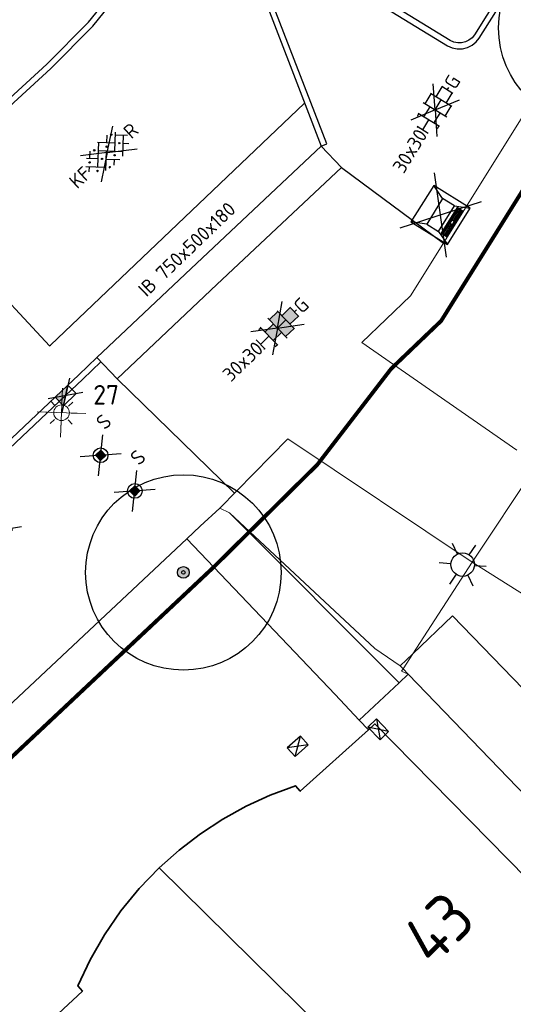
# Model space of a CAD drawing. Header units: metres. Extents: x 92877 to 94117, y 464509 to 465451.
# Tile 36 of 102: x 93138 to 93150, y 465076 to 465101. Entities that reach past the tile are written whole.
import ezdxf
from ezdxf.enums import TextEntityAlignment as Align

# ---------------------------------------------------------------- set-up
doc = ezdxf.new("R2010")
doc.units = ezdxf.units.M
doc.linetypes.add('IE-TERREINAFSCHEIDING', pattern=[10, 8, -2])
doc.linetypes.add('XX-PROJECTGRENS', pattern=[18, 12, -3, 0, -3])
doc.layers.get('0').update_dxf_attribs({"linetype": 'CONTINUOUS'})
for name, color, linetype, lineweight in [('B-WE-GR-BEPLANTING_CULTUUR-G', 252, 'CONTINUOUS', 18), ('B-WE-GR-BOOM-S', 90, 'CONTINUOUS', 25), ('B-WE-IE-MEUBILAIR_WEGMEUBILAIR_LICHTMAST-T25', 7, 'CONTINUOUS', 25), ('B-WE-IE-TERREINAFSCHEIDING-G', 252, 'IE-TERREINAFSCHEIDING', 18), ('B-WE-IE-TERREINAFSCHEIDING_KUNSTMATIG_HEKWERK-G', 252, 'IE-TERREINAFSCHEIDING-KUNSTMATIG', 18), ('B-WE-IE-TERREINAFSCHEIDING_KUNSTMATIG_MUUR-G', 252, 'IE-TERREINAFSCHEIDING-KUNSTMATIG-DICHT', 18), ('B-WE-KL-ET_LS_OV_LICHTMAST-S', 252, 'CONTINUOUS', 25), ('B-WE-OG-TOPOGRAFIE_BEBOUWING-GV', 252, 'CONTINUOUS', 35), ('B-WE-OG-TOPOGRAFIE_HUISNUMMER-T25', 7, 'CONTINUOUS', 20), ('B-WE-RI-HWA_KOLK-S', 252, 'CONTINUOUS', 25), ('B-WE-VH-VERHARDING-GV', 252, 'CONTINUOUS', 18), ('N-WE-IE-MEUBILAIR_WEGMEUBILAIR_LICHTMAST-T25', 7, 'CONTINUOUS', 25), ('N-WE-KG-GRENS_PROJECT-G', 1, 'XX-PROJECTGRENS', 35), ('V-WE-IE-MEUBILAIR_WEGMEUBILAIR_AFVALBAK-S', 7, 'CONTINUOUS', 25), ('V-WE-IE-MEUBILAIR_WEGMEUBILAIR_PAAL-S', 7, 'CONTINUOUS', 25), ('V-WE-KL-ET_LS_OV_LICHTMAST-S', 190, 'CONTINUOUS', 25), ('V-WE-RI-HWA_KOLK-S', 150, 'CONTINUOUS', 25), ('V-WE-VH-KANTOPSLUITING-T18', 10, 'CONTINUOUS', 18), ('V-WE-VH-KANTOPSLUITING_INRITBAND-G', 210, 'CONTINUOUS-V', 25), ('V-WE-VH-KANTOPSLUITING_TROTTOIRBAND_130 150-G', 210, 'VH-TROTTOIRBAND_130-150-V', 25), ('V-WE-VH-KANTOPSLUITING_VOORKANTBAND-G', 50, 'CONTINUOUS', 25), ('V-WE-VH-MATERIAALGRENS-G', 7, 'CONTINUOUS-V', 25), ('V-WE-VH-VERHARDING_STRAATBAKSTEEN-S', 252, 'CONTINUOUS', 25), ('V-WE-VH-VERHARDING_TEGEL-S', 252, 'CONTINUOUS', 25)]:
    doc.layers.add(name, color=color, linetype=linetype, lineweight=lineweight)
doc.styles.add('NLCS-ISO', font='NLCS-ISO.ttf')
doc.styles.add('NLCS-ISO-M100-T25', font='NLCS-ISO.ttf', dxfattribs={"height": 0.25})
doc.styles.add('NLCS-ISO-M200-T18', font='NLCS-ISO.ttf', dxfattribs={"height": 0.36})
doc.styles.add('NLCS-ISO-M200-T25', font='NLCS-ISO.ttf', dxfattribs={"height": 0.5})
doc.styles.get("Standard").update_dxf_attribs({"font": 'isocp.shx'})
doc.linetypes.add('CONTINUOUS-V', pattern='A,3.5,[24,NLCS.SHX,S=0.5,R=0,X=0,Y=0],3.5', length=7)
doc.linetypes.add('IE-TERREINAFSCHEIDING-KUNSTMATIG', pattern='A,4,[82,NLCS.SHX,S=0.75,R=90,X=0,Y=0],4,-2', length=10)
doc.linetypes.add('IE-TERREINAFSCHEIDING-KUNSTMATIG-DICHT', pattern='A,8,-1,[82,NLCS.SHX,S=0.75,R=90,X=0,Y=0],-1', length=10)
doc.linetypes.add('VH-TROTTOIRBAND_130-150-V', pattern='A,2.5,[24,NLCS.SHX,S=1,R=0,X=0,Y=0],2.5,-2,2,-2,2,-2', length=15)

# ---------------------------------------------------------------- blocks, each defined once
blk = doc.blocks.new('Q_LICHTMAST')
for points in [[(0, 0.3), (0, 0.6)], [(-0.26, 0.15), (-0.52, 0.3)], [(0.26, 0.15), (0.52, 0.3)], [(-0.26, -0.15), (-0.52, -0.3)], [(0.26, -0.15), (0.52, -0.3)], [(0, -0.3), (0, -0.6)]]:
    blk.add_lwpolyline(points)
blk.add_circle((0, 0), 0.3)
blk = doc.blocks.new('V-SRI-KOLK_TROTTOIR-SO')
blk.add_hatch(color=256).paths.add_polyline_path([(1.125, 0.75), (-1.125, 0.75), (-1.125, -0.75)])
at = {"ltscale": 0.1}
for p, q in [((-1.875, 1.25), (1.875, -1.25)), ((1.875, 1.25), (-1.875, -1.25))]:
    blk.add_line(p, q, dxfattribs=at)
blk.add_line((-1.125, -0.75), (1.125, 0.75))
at = {"flags": 128}
blk.add_lwpolyline([(-1.125, -0.75), (1.125, -0.75), (1.125, 0.75), (-1.125, 0.75)], close=True, dxfattribs=at)
blk = doc.blocks.new('V-SRI-KOLK_STRAAT_300X300-SO')
at = {"ltscale": 0.1}
for p, q in [((-1.875, 2), (1.875, -0.5)), ((1.875, 2), (-1.875, -0.5))]:
    blk.add_line(p, q, dxfattribs=at)
for p, q in [((-0.75, 0), (0.75, 1.5)), ((0.75, 0), (-0.75, 1.5))]:
    blk.add_line(p, q)
at = {"flags": 128}
blk.add_lwpolyline([(-0.75, 0), (0.75, 0), (0.75, 1.5), (-0.75, 1.5)], close=True, dxfattribs=at)
blk = doc.blocks.new('B-SRI-KOLK_COMBINATIE-SO')
for p, q in [((-1.125, 0), (1.125, 1.5)), ((1.125, 0), (-1.125, 1.5))]:
    blk.add_line(p, q)
at = {"flags": 128}
blk.add_lwpolyline([(-1.125, 0), (1.125, 0), (1.125, 1.5), (-1.125, 1.5)], close=True, dxfattribs=at)
blk = doc.blocks.new('V-SVH-TEGEL_300X300_DUN_HALFST_KL-SO')
at = {"ltscale": 0.1}
for q in [(-2.73, 1.96), (2.73, 1.96), (-2.75, -1.98), (2.75, -1.98)]:
    blk.add_line((0, 0), q, dxfattribs=at)
for p, q in [((-1.84, 1.5), (-1.5, 1.5)), ((-1.5, -1.6), (-1.5, 1.6)), ((0, -1.78), (0, 1.78)), ((0, 1.5), (1.5, 1.5)), ((1.5, -1.6), (1.5, 1.6)), ((-3.08, 0.75), (-3, 0.75)), ((-3, -0.83), (-3, 0.83)), ((-3, 0), (-1.5, 0)), ((-1.5, 0.75), (0, 0.75)), ((0, 0), (1.5, 0)), ((1.5, 0.75), (3, 0.75)), ((3, -0.83), (3, 0.83)), ((3, 0), (3.39, 0)), ((-3.08, -0.75), (-3, -0.75)), ((-1.5, -0.75), (0, -0.75)), ((1.5, -0.75), (3, -0.75)), ((-1.84, -1.5), (-1.5, -1.5)), ((0, -1.5), (1.5, -1.5))]:
    blk.add_line(p, q)
at = {"style": 'NLCS-ISO'}
blk.add_attdef('FORMAAT', text='', height=1.8, dxfattribs=at).set_placement((-3.18, 0), align=Align.MIDDLE_RIGHT)
blk.add_attdef('KLEUR', text='', height=1.8, dxfattribs=at).set_placement((3.49, 0), align=Align.MIDDLE_LEFT)
at = {"style": 'NLCS-ISO', "flags": 1}
blk.add_attdef('FUNCTIE', text='', height=1.8, dxfattribs=at).set_placement((0.12, -3.58), align=Align.MIDDLE_CENTER)
blk = doc.blocks.new('V-SVH-SBS_KEIFORMAAT_KEPER_KL-SO')
for p, q in [((0, 0), (-2.8, 2.01)), ((-2.15, -0.53), (0.08, 1.7)), ((-2.15, 0.96), (-1.49, 1.62)), ((-0.02, 1.8), (1.56, 0.22)), ((0, 0), (2.8, 2.01)), ((0.82, 0.96), (1.48, 1.62)), ((-3.36, -0.25), (-2.89, 0.22)), ((-3.23, 0.55), (-1.41, -1.27)), ((-2.44, 1.25), (-1.41, 0.22)), ((-1.7, -1.56), (0.08, 0.22)), ((-0.67, 0.96), (1.56, -1.27)), ((0.82, -0.53), (2.54, 1.19)), ((1.14, -1.7), (3.05, 0.22)), ((2.3, 0.96), (3.39, -0.13)), ((0, 0), (-3.13, -2.25)), ((-0.67, -0.53), (0.58, -1.77)), ((0, 0), (3.13, -2.25)), ((2.3, -0.53), (2.8, -1.02)), ((-0.44, -1.78), (0.08, -1.27))]:
    blk.add_line(p, q)
for centre in [(-1.04, 1.33), (1.93, 1.33), (-2.52, 0.59), (0.45, 0.59), (-2.52, -0.9), (-1.04, -0.16), (0.45, -0.9), (1.93, -0.16)]:
    blk.add_circle(centre, 0.0881)
blk.add_arc((-1.04, -1.64), 0.0881, 295.9034, 224.543)
at = {"style": 'NLCS-ISO'}
blk.add_attdef('FORMAAT', text='', height=1.8, dxfattribs=at).set_placement((-3.39, 0), align=Align.MIDDLE_RIGHT)
blk.add_attdef('KLEUR', text='', height=1.8, dxfattribs=at).set_placement((3.39, 0), align=Align.MIDDLE_LEFT)
at = {"style": 'NLCS-ISO', "flags": 1}
blk.add_attdef('FUNCTIE', text='', height=1.8, dxfattribs=at).set_placement((0.12, -3.58), align=Align.MIDDLE_CENTER)
blk = doc.blocks.new('V-SVH-TEGEL_300X300_DIK_HALFST_KL-SO')
h = blk.add_hatch(color=250)
h.dxf.hatch_style = 1
h.paths.add_polyline_path([(0, 0.75), (-1.5, 0.75), (-1.5, -0.75), (0, -0.75)])
h.paths.add_polyline_path([(1.5, 1.5), (0, 1.5), (0, 0), (1.5, 0)])
h.paths.add_polyline_path([(1.5, 0), (0, 0), (0, -0.75), (0, -1.5), (1.5, -1.5)])
h.paths.add_polyline_path([(3, 0.75), (1.5, 0.75), (1.5, 0), (1.5, -0.75), (3, -0.75)])
at = {"ltscale": 0.1}
for q in [(-2.79, 2.01), (2.79, 2.01), (-2.81, -2.02), (2.81, -2.02)]:
    blk.add_line((0, 0), q, dxfattribs=at)
for p, q in [((-1.84, 1.5), (-1.5, 1.5)), ((-1.5, -1.6), (-1.5, 1.6)), ((0, -1.78), (0, 1.78)), ((0, 1.5), (1.5, 1.5)), ((1.5, -1.6), (1.5, 1.6)), ((-3.08, 0.75), (-3, 0.75)), ((-3, -0.83), (-3, 0.83)), ((-3, 0), (-1.5, 0)), ((-1.5, 0.75), (0, 0.75)), ((0, 0), (1.5, 0)), ((1.5, 0.75), (3, 0.75)), ((3, -0.83), (3, 0.83)), ((3, 0), (3.39, 0)), ((-3.08, -0.75), (-3, -0.75)), ((-1.5, -0.75), (0, -0.75)), ((1.5, -0.75), (3, -0.75)), ((-1.84, -1.5), (-1.5, -1.5)), ((0, -1.5), (1.5, -1.5))]:
    blk.add_line(p, q)
at = {"style": 'NLCS-ISO'}
blk.add_attdef('FORMAAT', text='', height=1.8, dxfattribs=at).set_placement((-3.18, 0), align=Align.MIDDLE_RIGHT)
blk.add_attdef('KLEUR', text='', height=1.8, dxfattribs=at).set_placement((3.49, 0), align=Align.MIDDLE_LEFT)
at = {"style": 'NLCS-ISO', "flags": 1}
blk.add_attdef('FUNCTIE', text='', height=1.8, dxfattribs=at).set_placement((0.12, -3.58), align=Align.MIDDLE_CENTER)
blk = doc.blocks.new('V-SIE-WEG_PAAL_VAST-SO')
blk.add_hatch(color=256).paths.add_polyline_path([(0.093, 0.093), (-0.094, 0.093), (-0.094, -0.093), (0.093, -0.093)])
at = {"color": 0}
for p, q in [((-0.403, -0.338), (0.403, 0.338)), ((0.403, -0.338), (-0.403, 0.338))]:
    blk.add_line(p, q, dxfattribs=at)
at = {"flags": 128}
blk.add_lwpolyline([(0.093, 0.093), (-0.094, 0.093), (-0.094, -0.093), (0.093, -0.093)], close=True, dxfattribs=at)
blk.add_circle((0, 0), 0.188)
at = {"layer": 'N-WE-IE-MEUBILAIR_WEGMEUBILAIR_LICHTMAST-T25', "insert": (0.512, 0.752), "char_height": 0.375, "attachment_point": 1, "style": 'NLCS-ISO-M100-T25'}
blk.add_mtext_dynamic_manual_height_columns('S', width=0.66919, gutter_width=1.875, heights=[0], dxfattribs=at)
blk = doc.blocks.new('V-SIE-WEG_AFVALBAK_TYPE_03')
at = {"color": 0}
for p, q in [((-0.836, -0.701), (0.836, 0.701)), ((0.836, -0.701), (-0.836, 0.701))]:
    blk.add_line(p, q, dxfattribs=at)
at = {"ltscale": 0.5, "flags": 128}
for points in [[(0.549, 0.549), (-0.549, 0.549), (-0.549, -0.549), (0.549, -0.549)], [(0.385, 0.177), (-0.385, 0.177), (-0.385, -0.177), (0.385, -0.177)], [(0.385, -0.258), (-0.385, -0.258), (-0.385, -0.441), (0.385, -0.441)], [(0.046, -0.313), (-0.046, -0.313), (-0.046, -0.386), (0.046, -0.386)]]:
    blk.add_lwpolyline(points, close=True, dxfattribs=at)
for points in [[(-0.385, 0.177), (-0.549, 0.549)], [(0.385, 0.177), (0.549, 0.549)], [(-0.385, -0.177), (-0.549, -0.549)], [(0.385, -0.177), (0.549, -0.549)], [(0.385, -0.286), (-0.385, -0.286)], [(0.385, -0.313), (-0.385, -0.313)], [(-0.046, -0.35), (-0.385, -0.35)], [(0.385, -0.386), (-0.385, -0.386)], [(0.385, -0.414), (-0.385, -0.414)], [(0.385, -0.35), (0.046, -0.35)]]:
    blk.add_lwpolyline(points, dxfattribs=at)
blk = doc.blocks.new('SGR-BOOM_01')
at = {"ltscale": 0.1}
h = blk.add_hatch(color=256, dxfattribs=at)
edge = h.paths.add_edge_path()
edge.add_arc((0, 0), 0.15, 0, 360)
for radius in [2.5, 0.045]:
    blk.add_circle((0, 0), radius)
blk.add_circle((0, 0), 0.15, dxfattribs=at)
blk = doc.blocks.new('SKL-ET_OV_LICHTMAST-SO')
at = {"color": 0, "linetype": 'ByBlock', "lineweight": 18}
for points in [[(-2.21, -2.21), (2.21, 2.21)], [(-2.21, 2.21), (2.21, -2.21)], [(-1.41, 1.41), (-0.88, 0.88)], [(0, 2), (0, 1.25)], [(0.88, 0.88), (1.41, 1.41)], [(-1.25, 0), (-2, 0)], [(2, 0), (1.25, 0)], [(-1.41, -1.41), (-0.88, -0.88)], [(0, -1.25), (0, -2)], [(0.88, -0.88), (1.41, -1.41)]]:
    blk.add_lwpolyline(points, dxfattribs=at)
blk.add_circle((0, 0), 1, dxfattribs=at)

msp = doc.modelspace()

# ---------------------------------------------------------------- linework, layer by layer
at = {"layer": 'B-WE-GR-BEPLANTING_CULTUUR-G'}
msp.add_line((93147.886, 465084.666), (93147.564, 465084.357), dxfattribs=at)
at = {"layer": 'B-WE-GR-BEPLANTING_CULTUUR-G', "flags": 128}
msp.add_lwpolyline([(93161.28, 465072.85), (93148.9, 465085.64), (93147.886, 465084.666)], dxfattribs=at)
at = {"layer": 'B-WE-IE-TERREINAFSCHEIDING-G'}
msp.add_line((93146.754, 465082.721), (93146.515, 465082.972), dxfattribs=at)
at = {"layer": 'B-WE-IE-TERREINAFSCHEIDING-G', "flags": 128}
msp.add_lwpolyline([(93142.11, 465087.61), (93145.899, 465083.621), (93146.515, 465082.972)], dxfattribs=at)
at = {"layer": 'B-WE-IE-TERREINAFSCHEIDING_KUNSTMATIG_HEKWERK-G'}
for p, q in [((93149.402, 465087.009), (93151.082, 465089.539)), ((93147.886, 465084.666), (93149.402, 465087.009)), ((93147.564, 465084.357), (93146.917, 465084.805)), ((93147.637, 465084.281), (93147.886, 465084.666)), ((93147.637, 465084.281), (93147.564, 465084.357)), ((93147.771, 465084.141), (93147.637, 465084.281)), ((93146.515, 465082.972), (93147.54, 465083.926)), ((93147.54, 465083.926), (93147.771, 465084.141)), ((93159.94, 465071.51), (93147.771, 465084.141))]:
    msp.add_line(p, q, dxfattribs=at)
at = {"layer": 'B-WE-IE-TERREINAFSCHEIDING_KUNSTMATIG_HEKWERK-G', "flags": 128}
msp.add_lwpolyline([(93147.771, 465084.141), (93147.596, 465084.218), (93147.637, 465084.281)], dxfattribs=at)
at = {"layer": 'B-WE-IE-TERREINAFSCHEIDING_KUNSTMATIG_MUUR-G'}
msp.add_line((93143.2, 465088.274), (93147.54, 465083.926), dxfattribs=at)
at = {"layer": 'B-WE-OG-TOPOGRAFIE_BEBOUWING-GV'}
msp.add_line((93141.406, 465079.194), (93149.026, 465071.677), dxfattribs=at)
at = {"layer": 'B-WE-OG-TOPOGRAFIE_BEBOUWING-GV', "flags": 128}
for points in [[(93141.406, 465079.194), (93141.915, 465079.647), (93142.456, 465080.061), (93143.027, 465080.434), (93143.623, 465080.764), (93144.242, 465081.049), (93144.89, 465081.289), (93145.01, 465081.15), (93146.754, 465082.721)], [(93146.754, 465082.721), (93146.92, 465082.87), (93153.724, 465075.944), (93149.026, 465071.677)], [(93137.85, 465074.55), (93139.44, 465076.04), (93139.32, 465076.17), (93139.637, 465076.838), (93140.006, 465077.479), (93140.426, 465078.088), (93140.894, 465078.66), (93141.406, 465079.194)]]:
    msp.add_lwpolyline(points, dxfattribs=at)
at = {"layer": 'B-WE-VH-VERHARDING-GV'}
for p, q in [((93150.547, 465089.871), (93146.585, 465092.625)), ((93142.955, 465088.387), (93144.696, 465090.167)), ((93144.696, 465090.167), (93149.402, 465087.009)), ((93143.2, 465088.274), (93142.955, 465088.387)), ((93146.917, 465084.805), (93143.2, 465088.274)), ((93149.402, 465087.009), (93165.61, 465076.81))]:
    msp.add_line(p, q, dxfattribs=at)
at = {"layer": 'B-WE-VH-VERHARDING-GV', "flags": 128}
for points in [[(93146.585, 465092.625), (93147.831, 465093.818), (93160.56, 465114.21)], [(93142.11, 465087.61), (93142.449, 465087.929), (93142.955, 465088.387)], [(93098.202, 465043.231), (93099.962, 465045.19), (93102.094, 465047.563), (93103.556, 465049.204), (93106.917, 465052.896), (93108.352, 465054.419), (93112.401, 465058.714), (93117.853, 465064.39), (93120.932, 465067.478), (93122.846, 465069.412), (93128.054, 465074.393), (93131.173, 465077.321), (93137.674, 465083.436), (93142.11, 465087.61)]]:
    msp.add_lwpolyline(points, dxfattribs=at)
at = {"layer": 'N-WE-KG-GRENS_PROJECT-G', "const_width": 0.1, "flags": 128}
msp.add_lwpolyline([(93142.804, 465086.89), (93145.447, 465089.504), (93147.332, 465091.955), (93148.613, 465093.182), (93161.411, 465113.679), (93167.204, 465122.957), (93170.456, 465128.173), (93179.763, 465143.103), (93186.894, 465154.496), (93187.89, 465154.904), (93188.17, 465154.679), (93191.39, 465152.077), (93194.828, 465149.413), (93202.752, 465142.922), (93211.334, 465136.086), (93246.401, 465107.701), (93253.059, 465102.314), (93253.343, 465100.976), (93245.804, 465089.865), (93244.522, 465087.941), (93231.812, 465069.293), (93227.954, 465063.58), (93226.853, 465062.424), (93215.691, 465046.012), (93211.996, 465040.636), (93204.425, 465029.753), (93202.609, 465027.143), (93198.032, 465020.213), (93194.363, 465014.869), (93190.619, 465009.505), (93189.819, 465008.221), (93185.531, 465002.305), (93181.433, 464996.691), (93178.696, 464993.153), (93172.103, 464984.564), (93163.085, 464972.835), (93161.131, 464970.564), (93154.083, 464961.647), (93148.985, 464955.311), (93145.469, 464951.039), (93138.605, 464942.927), (93131.702, 464935.14), (93128.236, 464931.41), (93126.865, 464929.653), (93122.062, 464924.79), (93112.82, 464915.353), (93112.694, 464915.474), (93110.007, 464912.809), (93108.158, 464914.641), (93097.954, 464904.418), (93099.616, 464902.379), (93097.346, 464900.004), (93095.105, 464898.042), (93093.141, 464896.427), (93087.358, 464891.835), (93084.647, 464889.561), (93079.687, 464885.222), (93073.559, 464880.645), (93064.795, 464874.789), (93057.662, 464870.165), (93057.255, 464870.007), (93057.168, 464870.002), (93056.607, 464870.091), (93053.277, 464868.411), (93060.039, 464854.372), (93062.426, 464849.152), (93065.249, 464843.338), (93068.532, 464844.778), (93069.154, 464846.147), (93077.316, 464850.716), (93083.11, 464853.91), (93083.112, 464853.905), (93087.983, 464856.618), (93087.623, 464857.315), (93087.914, 464857.845), (93094.137, 464862.208), (93094.032, 464862.502), (93094.431, 464862.805), (93094.609, 464862.539), (93096.966, 464864.191), (93097.445, 464863.691), (93100.286, 464866.409), (93107.265, 464873.112), (93113.757, 464878.765), (93119.027, 464883.354), (93126.19, 464890.319), (93126.053, 464890.447), (93129.224, 464893.588), (93132.754, 464897.33), (93136.979, 464901.466), (93141.064, 464906.039), (93145.123, 464910.02), (93146.946, 464911.937), (93151.571, 464916.872), (93154.026, 464919.546), (93161.923, 464928.693), (93166.437, 464933.828), (93170.519, 464938.737), (93174.372, 464943.51), (93176.337, 464945.983), (93178.669, 464948.924), (93181.236, 464952.541), (93184.321, 464956.452), (93185.617, 464958.052), (93188.572, 464961.84), (93195.315, 464970.699), (93197.093, 464969.277), (93199.637, 464972.465), (93198.95, 464972.958), (93202.951, 464977.949), (93202.249, 464978.521), (93202.364, 464978.666), (93202.234, 464979.72), (93202.711, 464980.328), (93203.771, 464980.458), (93206.283, 464983.648), (93206.153, 464984.709), (93206.628, 464985.314), (93207.678, 464985.434), (93209.477, 464987.722), (93211.5, 464990.295), (93211.38, 464991.345), (93211.858, 464991.954), (93212.908, 464992.074), (93215.413, 464995.259), (93215.283, 464996.319), (93215.758, 464996.923), (93216.817, 464997.043), (93217.976, 464998.513), (93217.195, 464999.188), (93221.285, 465004.117), (93220.562, 465004.619), (93224.498, 465009.504), (93223.744, 465010.107), (93228.745, 465016.379), (93228.548, 465017.661), (93229.799, 465019.138), (93230.171, 465019.204), (93232.859, 465016.92), (93240.879, 465028.723), (93247.237, 465037.466), (93243.345, 465039.426), (93245.385, 465042.407), (93267.791, 465074.762), (93271.654, 465080.832), (93274.315, 465084.653), (93274.677, 465085.271), (93280.631, 465092.992), (93283.915, 465097.533), (93293.238, 465109.1), (93296.471, 465112.853), (93305.145, 465123.792), (93308.461, 465126.639), (93309.398, 465127), (93310.34, 465127.104), (93311.021, 465127.029), (93311.569, 465126.572), (93314.325, 465123.425), (93311.446, 465121.218), (93317.763, 465113.435), (93320.742, 465115.844), (93321.734, 465114.618), (93318.743, 465112.198), (93332.363, 465095.383), (93335.324, 465097.784), (93336.313, 465096.566), (93333.394, 465094.197), (93346.863, 465077.572), (93349.745, 465079.914), (93350.754, 465078.674), (93347.845, 465076.305), (93354.176, 465068.5), (93362.85, 465075.591), (93361.376, 465077.286), (93365.219, 465080.332), (93350.596, 465098.232), (93346.729, 465095.077), (93346.089, 465095.987), (93350.715, 465099.775, 0.50922), (93350.922, 465101.967), (93324.402, 465134.651), (93320.907, 465131.811), (93318.885, 465134.322, -0.098106), (93317.859, 465136.546), (93317.809, 465136.827), (93329.287, 465148.479), (93335.156, 465154.254), (93344.697, 465163.309, -0.349567), (93347.493, 465163.354), (93347.813, 465163.049), (93349.127, 465161.413), (93346.391, 465159.229), (93348.191, 465157.343), (93348.243, 465157.384), (93353.341, 465151.084), (93356.361, 465153.524), (93357.294, 465152.369), (93354.273, 465149.929), (93367.901, 465133.094), (93370.919, 465135.533), (93371.856, 465134.369), (93368.844, 465131.928), (93379.841, 465118.334), (93382.859, 465120.772), (93383.785, 465119.621), (93380.762, 465117.178), (93384.644, 465112.392), (93390.968, 465117.536), (93393.698, 465119.744), (93389.575, 465124.751), (93393.126, 465127.653), (93381.652, 465141.958), (93378.045, 465139.012), (93374.932, 465142.847), (93384.724, 465150.628, 0.393005), (93384.971, 465152.673), (93376.322, 465163.131, 0.393551), (93374.278, 465163.377), (93369.858, 465159.798), (93359.893, 465172.144), (93359.196, 465171.59), (93356.894, 465174.416), (93366.327, 465182.365), (93383.74, 465196.71, -0.309181), (93386.819, 465196.235), (93386.977, 465196.072), (93387.797, 465195.067), (93385.13, 465192.859), (93391.412, 465185.104), (93394.43, 465187.543), (93395.435, 465186.298), (93392.425, 465183.858), (93405.872, 465167.212), (93408.891, 465169.662), (93409.895, 465168.418), (93406.884, 465165.977), (93415.682, 465155.114), (93422.305, 465160.477), (93419.312, 465164.504), (93427.805, 465171.459), (93432.936, 465175.602, 0.389945), (93433.117, 465177.605), (93406.306, 465210.598, 0.403895), (93404.272, 465210.792), (93395.071, 465203.259, -0.04985), (93394.529, 465205.075), (93406.003, 465214.474), (93406.153, 465214.258), (93408.855, 465216.515), (93413.243, 465220.126), (93424.061, 465228.978), (93433.335, 465236.564), (93456.901, 465255.803), (93462.358, 465260.256), (93474.24, 465257.384), (93487.491, 465268.365), (93481.957, 465274.413), (93477.953, 465270.75), (93460.622, 465275.164), (93454.054, 465277.377), (93450.532, 465272.851), (93448.516, 465271.205), (93400.455, 465231.959), (93399.011, 465233.652), (93395.691, 465230.975), (93395.475, 465231.241), (93389.321, 465226.059), (93372.983, 465212.672), (93260.058, 465121.022), (93254.212, 465128.327), (93255.485, 465129.359), (93251.172, 465134.67), (93250.976, 465134.513), (93249.73, 465136.066), (93249.925, 465136.222), (93245.512, 465141.593), (93245.414, 465141.489), (93215.797, 465178.086), (93224.817, 465185.374), (93221.615, 465189.311), (93221.504, 465189.439), (93221.504, 465189.484), (93221.582, 465189.664), (93258.555, 465216.278), (93287.858, 465237.306), (93316.719, 465257.815), (93323.665, 465262.74), (93325.266, 465260.773), (93334.631, 465268.404), (93348.967, 465280.041), (93353.283, 465283.494), (93353.525, 465283.192), (93373.219, 465297.094), (93403.844, 465318.948), (93403.686, 465319.158), (93405.483, 465320.403), (93410.351, 465324.912), (93402.835, 465333.569), (93398.335, 465338.895), (93392.573, 465334.08), (93389.104, 465331.474), (93348.447, 465302.964), (93320.1, 465282.787), (93289.014, 465260.48), (93254.82, 465235.917), (93226.588, 465215.717), (93213.129, 465205.995), (93182.769, 465181.222), (93183.254, 465180.57), (93182.292, 465179.905), (93183.685, 465178.016), (93174.631, 465171.467), (93173.396, 465173.195), (93172.303, 465172.388), (93168.471, 465170.193), (93170.119, 465168.084), (93171.264, 465166.905), (93171.887, 465165.92), (93172.046, 465165.485), (93172.061, 465164.02), (93171.791, 465162.221), (93171.603, 465161.889), (93167.902, 465156.013), (93164.39, 465150.403), (93160.435, 465144.058), (93158.382, 465140.726), (93156.607, 465137.917), (93154.807, 465135.049), (93153.786, 465134.188), (93154.016, 465133.775), (93153.338, 465133.133), (93153.16, 465132.506), (93153.134, 465132.463), (93152.077, 465130.671), (93150.973, 465128.906), (93147.775, 465123.769), (93144.058, 465117.809), (93140.544, 465112.153), (93139.017, 465109.781), (93136.381, 465105.485), (93134.48, 465102.415), (93134.183, 465101.965), (93133.958, 465101.735), (93130.915, 465098.93), (93126.03, 465094.455), (93121.818, 465090.575), (93117.904, 465086.833), (93113.47, 465082.448), (93112.834, 465082.495), (93109.779, 465079.439), (93106.782, 465076.441), (93106.819, 465075.801), (93105.522, 465074.513), (93100.162, 465069.076), (93097.993, 465066.793), (93094.572, 465063.113), (93089.135, 465057.106), (93083.693, 465051.015), (93080.417, 465047.335), (93077.017, 465043.497), (93073.934, 465040.014), (93073.472, 465039.534), (93072.001, 465037.863), (93071.812, 465037.638), (93069.705, 465035.225), (93068.078, 465033.424), (93064.121, 465029.238), (93059.891, 465024.784), (93054.546, 465019.348), (93051.829, 465016.783), (93042.954, 465008.588), (93039.428, 465005.328), (93039.04, 465005.881), (93035.768, 465003.501), (93034.642, 465002.582), (93035.282, 465001.847), (93028.269, 464995.871), (93027.63, 464996.626), (93025.853, 464995.108), (93024.898, 464994.489), (93025.348, 464993.801), (93025.385, 464993.139), (93023.546, 464991.657), (93020.74, 464989.867), (93009.831, 464980.839), (93002.614, 464974.822), (93001.219, 464974.424), (92997.627, 464972.314), (93000.275, 464968.182), (93003.222, 464963.818), (93004.539, 464962.472), (93005.558, 464961.008), (93007.714, 464956.785), (93011.389, 464958.36), (93011.758, 464959.803), (93016.761, 464964.005), (93022.798, 464969.066), (93023.124, 464969.069), (93023.859, 464969.958), (93031.994, 464976.787), (93034.007, 464978.44), (93039.335, 464982.95), (93042.149, 464985.327), (93043.343, 464986.286), (93048.652, 464990.9), (93051.638, 464993.482), (93054.319, 464995.599), (93054.16, 464995.728), (93056.817, 464998.088), (93056.95, 464998.249), (93057.025, 464998.223), (93061.752, 465002.708), (93069.172, 465009.817), (93070.327, 465011.305), (93072.947, 465014.003), (93077.454, 465018.647), (93081.951, 465023.517), (93086.147, 465028.149), (93090.291, 465032.813), (93095.645, 465038.867), (93100.706, 465044.522), (93107.652, 465052.218), (93109.08, 465053.733), (93109.476, 465054.154), (93112.165, 465057.006), (93113.936, 465058.77), (93117.521, 465062.601), (93121.643, 465066.775), (93123.547, 465068.699), (93128.69, 465073.617), (93128.797, 465073.72), (93131.858, 465076.592), (93136.523, 465080.981), (93138.359, 465082.708)], format="xyb", close=True, dxfattribs=at)
at = {"layer": 'V-WE-VH-KANTOPSLUITING_INRITBAND-G', "flags": 128}
msp.add_lwpolyline([(93145.547, 465097.654), (93146.061, 465097.108), (93142.879, 465094.111), (93140.327, 465091.7), (93139.812, 465092.245)], dxfattribs=at)
at = {"layer": 'V-WE-VH-KANTOPSLUITING_TROTTOIRBAND_130 150-G', "flags": 128}
for points in [[(93145.547, 465097.654), (93145.687, 465097.708), (93145.277, 465098.768), (93144.324, 465101.235), (93144.307, 465101.354), (93144.307, 465101.479), (93144.325, 465101.604), (93144.361, 465101.724), (93144.414, 465101.837), (93144.483, 465101.943), (93144.567, 465102.037), (93144.663, 465102.117), (93144.77, 465102.184), (93144.885, 465102.233), (93145.006, 465102.265), (93145.132, 465102.28), (93145.213, 465102.278), (93145.256, 465102.276), (93145.38, 465102.255), (93145.499, 465102.215), (93145.616, 465102.157), (93146.852, 465101.402), (93148.775, 465100.217), (93148.892, 465100.166), (93149.023, 465100.141), (93149.156, 465100.143), (93149.285, 465100.175), (93149.405, 465100.233), (93149.508, 465100.316), (93149.588, 465100.413), (93150.494, 465101.864), (93151.692, 465103.71), (93151.744, 465103.832), (93151.771, 465103.965), (93151.771, 465104.099), (93151.744, 465104.233), (93151.689, 465104.357), (93151.612, 465104.467), (93151.513, 465104.56), (93148.274, 465106.52), (93148.178, 465106.608), (93148.094, 465106.712), (93148.022, 465106.834), (93147.975, 465106.951), (93147.942, 465107.082), (93147.929, 465107.214), (93147.936, 465107.349), (93147.962, 465107.48), (93148.008, 465107.606), (93148.073, 465107.73), (93148.416, 465108.28), (93151.122, 465112.617), (93151.162, 465112.677), (93151.203, 465112.718), (93151.251, 465112.749), (93151.305, 465112.769), (93151.361, 465112.776), (93151.419, 465112.772), (93151.474, 465112.755), (93151.535, 465112.721), (93153.238, 465111.67), (93154.411, 465110.959), (93154.525, 465110.904), (93154.658, 465110.875), (93154.793, 465110.875), (93154.925, 465110.906), (93155.047, 465110.964), (93155.153, 465111.048), (93155.233, 465111.148), (93160.175, 465119.01), (93165.322, 465127.233), (93170.797, 465136.014), (93171.269, 465136.792), (93171.702, 465137.504), (93171.918, 465137.849), (93174.102, 465141.329), (93177.266, 465146.452), (93177.691, 465147.146), (93178.055, 465147.74), (93178.35, 465148.195), (93178.875, 465149.006), (93181.503, 465153.236), (93181.575, 465153.366), (93181.631, 465153.508), (93181.669, 465153.658), (93181.686, 465153.811), (93181.684, 465153.964), (93181.663, 465154.111), (93181.358, 465155.553), (93181.337, 465155.692), (93181.338, 465155.826), (93181.359, 465155.957), (93181.401, 465156.085), (93181.463, 465156.208), (93183.517, 465159.437), (93184.134, 465160.409), (93185.601, 465162.74), (93185.745, 465162.97), (93185.904, 465163.181), (93186.081, 465163.378), (93186.273, 465163.559), (93186.481, 465163.722), (93186.702, 465163.868), (93186.933, 465163.995), (93187.175, 465164.101), (93187.426, 465164.186), (93187.683, 465164.25), (93187.944, 465164.291), (93188.207, 465164.31), (93188.471, 465164.306), (93188.735, 465164.279), (93188.995, 465164.231), (93189.25, 465164.16), (93189.498, 465164.069), (93189.736, 465163.955), (93189.965, 465163.822), (93190.183, 465163.67), (93191.019, 465162.992), (93191.947, 465162.287), (93192.857, 465161.563), (93193.882, 465160.725), (93191.495, 465157.419), (93191.311, 465156.854), (93195.436, 465153.543), (93196.405, 465152.765), (93201.91, 465148.346), (93202.386, 465148.291), (93204.93, 465151.519), (93205.095, 465151.541), (93205.383, 465151.246), (93205.388, 465151.148), (93202.952, 465147.994), (93202.927, 465147.462), (93211.546, 465140.378), (93212.124, 465140.288), (93214.672, 465143.532), (93214.901, 465143.571), (93216.602, 465142.277), (93216.611, 465142.221), (93213.829, 465138.726), (93214.917, 465137.857), (93223.993, 465130.601), (93224.964, 465129.825), (93226.724, 465128.419), (93229.254, 465131.594), (93229.522, 465131.651), (93229.667, 465131.562), (93229.696, 465131.204), (93227.304, 465127.953), (93234.026, 465122.556), (93234.995, 465121.778), (93239.748, 465117.964), (93242.454, 465121.019), (93242.718, 465121.1), (93242.994, 465120.824), (93242.829, 465120.407), (93240.398, 465117.428), (93249.341, 465110.206), (93251.076, 465108.854), (93251.197, 465108.802), (93251.319, 465108.773), (93251.446, 465108.768), (93251.57, 465108.784), (93251.69, 465108.822), (93251.801, 465108.883), (93251.902, 465108.964), (93254.154, 465111.832), (93254.206, 465111.883), (93254.263, 465111.92), (93254.326, 465111.945), (93254.393, 465111.958), (93254.461, 465111.957), (93254.527, 465111.943), (93254.53, 465111.942), (93254.59, 465111.917), (93254.654, 465111.873), (93256.385, 465110.496), (93257.127, 465109.905), (93257.183, 465109.87), (93257.231, 465109.841), (93257.277, 465109.81), (93257.326, 465109.778), (93257.371, 465109.748), (93257.637, 465109.551), (93257.889, 465109.339), (93258.126, 465109.109), (93258.347, 465108.864), (93258.552, 465108.605), (93258.738, 465108.332), (93258.906, 465108.049), (93259.054, 465107.754), (93259.183, 465107.45), (93259.289, 465107.138), (93259.376, 465106.82), (93259.441, 465106.496), (93259.484, 465106.168), (93259.505, 465105.84), (93259.503, 465105.51), (93259.48, 465105.18), (93259.435, 465104.854), (93259.367, 465104.531), (93259.279, 465104.213), (93259.169, 465103.902), (93259.038, 465103.599), (93258.888, 465103.305), (93258.718, 465103.022), (93257.145, 465100.707), (93256.844, 465100.264), (93253.961, 465096.021), (93253.648, 465095.56), (93252.385, 465093.695), (93252.038, 465093.183), (93251.485, 465092.367), (93251.192, 465091.935), (93245.404, 465083.39), (93244.577, 465082.169), (93244.067, 465081.416), (93239.778, 465075.086), (93239.68, 465074.941), (93239.011, 465073.955), (93238.933, 465073.84), (93234.302, 465067.006), (93234.25, 465066.93), (93233.398, 465065.672), (93233.378, 465065.643), (93233.083, 465065.206), (93228.482, 465058.458), (93227.731, 465057.357), (93222.675, 465049.94), (93222.149, 465049.112), (93221.455, 465048.077), (93220.382, 465046.484), (93219.951, 465045.871), (93216.917, 465041.677), (93216.884, 465041.501), (93216.839, 465041.374), (93216.774, 465041.252), (93216.138, 465040.308), (93216.069, 465040.205), (93215.673, 465039.616), (93215.645, 465039.574), (93215.353, 465039.141), (93215.272, 465039.035), (93215.183, 465038.947), (93215.081, 465038.87), (93214.971, 465038.81), (93214.852, 465038.765), (93214.729, 465038.735), (93214.603, 465038.724), (93214.477, 465038.73), (93214.352, 465038.754), (93214.232, 465038.794), (93214.11, 465038.855), (93214.043, 465038.721)], [(93135.05, 465096.395), (93134.948, 465096.505), (93135.351, 465096.879), (93136.31, 465097.711), (93138.528, 465099.746), (93139.595, 465100.819), (93140.534, 465101.984), (93142.139, 465104.554), (93143.282, 465106.371), (93143.738, 465107.09), (93144.857, 465108.939), (93145.561, 465110.062), (93148.398, 465114.586), (93148.431, 465114.646), (93148.448, 465114.701), (93148.453, 465114.758), (93148.447, 465114.814), (93148.428, 465114.868), (93148.4, 465114.916), (93148.36, 465114.957), (93148.304, 465114.997), (93144.828, 465117.154), (93144.907, 465117.281)], [(93097.278, 465046.866), (93101.372, 465051.221), (93104.976, 465055.02), (93106.778, 465056.948), (93107.804, 465058.046), (93109.237, 465059.58), (93113.494, 465064.139), (93113.789, 465064.437), (93113.852, 465064.5), (93113.904, 465064.597), (93113.926, 465064.706), (93113.914, 465064.815), (93113.874, 465064.917), (93113.812, 465064.992), (93112.908, 465065.893), (93112.807, 465065.993), (93110.203, 465068.613), (93110.56, 465068.981), (93111.029, 465069.469), (93111.139, 465069.579), (93112.986, 465067.704), (93113.843, 465066.881), (93115.002, 465068.103), (93119.288, 465072.623), (93121.632, 465074.841), (93129.242, 465082.041), (93133.758, 465086.321), (93135.342, 465087.815), (93139.01, 465091.274), (93139.449, 465091.692), (93139.915, 465092.136)]]:
    msp.add_lwpolyline(points, dxfattribs=at)
at = {"layer": 'V-WE-VH-KANTOPSLUITING_VOORKANTBAND-G', "flags": 128}
for points in [[(93135.05, 465096.395), (93135.451, 465096.767), (93136.41, 465097.599), (93138.632, 465099.638), (93139.707, 465100.719), (93140.656, 465101.897), (93142.266, 465104.474), (93143.409, 465106.291), (93143.866, 465107.011), (93144.985, 465108.86), (93145.688, 465109.982), (93148.527, 465114.51), (93148.57, 465114.587), (93148.596, 465114.672), (93148.604, 465114.76), (93148.594, 465114.847), (93148.565, 465114.931), (93148.52, 465115.007), (93148.459, 465115.071), (93148.387, 465115.122), (93144.907, 465117.281)], [(93150.367, 465101.945), (93149.466, 465100.501), (93149.402, 465100.423), (93149.324, 465100.361), (93149.234, 465100.317), (93149.136, 465100.293), (93149.036, 465100.291), (93148.937, 465100.31), (93148.845, 465100.35), (93146.93, 465101.53)], [(93144.178, 465101.197), (93145.137, 465098.714), (93145.547, 465097.654)], [(93145.547, 465097.654), (93142.364, 465094.656), (93139.812, 465092.245)], [(93114.893, 465068.206), (93119.182, 465072.729), (93121.529, 465074.95), (93129.139, 465082.15), (93133.655, 465086.43), (93135.239, 465087.924), (93138.907, 465091.383), (93139.346, 465091.801), (93139.812, 465092.245)]]:
    msp.add_lwpolyline(points, dxfattribs=at)
at = {"layer": 'V-WE-VH-MATERIAALGRENS-G'}
for p, q in [((93146.061, 465097.108), (93148.673, 465095.166)), ((93143.333, 465088.774), (93140.327, 465091.7))]:
    msp.add_line(p, q, dxfattribs=at)
at = {"layer": 'V-WE-VH-MATERIAALGRENS-G', "flags": 128}
msp.add_lwpolyline([(93136.383, 465094.948), (93136.744, 465094.537), (93138.599, 465092.54), (93138.622, 465092.561), (93145.121, 465098.754)], dxfattribs=at)

# ---------------------------------------------------------------- block references
at = {"layer": 'B-WE-GR-BOOM-S'}
for p, rotation in [((93152.58, 465100.679), 58), ((93142.022, 465086.747), 43.00000000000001)]:
    msp.add_blockref('SGR-BOOM_01', p, dxfattribs=dict(at, rotation=rotation))
at = {"layer": 'B-WE-KL-ET_LS_OV_LICHTMAST-S', "rotation": 146}
msp.add_blockref('Q_LICHTMAST', (93149.163, 465086.947), dxfattribs=at)
at = {"layer": 'B-WE-RI-HWA_KOLK-S', "xscale": 0.2, "yscale": 0.2, "zscale": 0.2}
for p, rotation in [((93147.113, 465082.836), 134), ((93145.047, 465082.189), 42)]:
    msp.add_blockref('B-SRI-KOLK_COMBINATIE-SO', p, dxfattribs=dict(at, rotation=rotation))
at = {"layer": 'V-WE-IE-MEUBILAIR_WEGMEUBILAIR_AFVALBAK-S', "rotation": 58}
msp.add_blockref('V-SIE-WEG_AFVALBAK_TYPE_03', (93148.597, 465095.889), dxfattribs=at)
at = {"layer": 'V-WE-IE-MEUBILAIR_WEGMEUBILAIR_PAAL-S', "rotation": 43.99999999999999}
for p in [(93139.906, 465089.743), (93140.78, 465088.832)]:
    msp.add_blockref('V-SIE-WEG_PAAL_VAST-SO', p, dxfattribs=at)
at = {"layer": 'V-WE-KL-ET_LS_OV_LICHTMAST-S', "xscale": 0.2, "yscale": 0.2, "zscale": 0.2, "rotation": 43.00000000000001}
msp.add_blockref('SKL-ET_OV_LICHTMAST-SO', (93138.906, 465090.832), dxfattribs=at)
at = {"layer": 'V-WE-RI-HWA_KOLK-S', "xscale": 0.2, "yscale": 0.2, "zscale": 0.2}
for name, p, rotation in [('V-SRI-KOLK_TROTTOIR-SO', (93139.011, 465091.275), 43.99999999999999), ('V-SRI-KOLK_STRAAT_300X300-SO', (93137.544, 465087.738), 43.00000000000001)]:
    msp.add_blockref(name, p, dxfattribs=dict(at, rotation=rotation))
at = {"layer": 'V-WE-VH-VERHARDING_STRAATBAKSTEEN-S', "xscale": 0.2, "yscale": 0.2, "zscale": 0.2, "rotation": 42.62177165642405}
msp.add_blockref('V-SVH-SBS_KEIFORMAAT_KEPER_KL-SO', (93140.075, 465097.489), dxfattribs=at).add_auto_attribs({'FORMAAT': 'KF', 'KLEUR': 'R'})
at = {"layer": 'V-WE-VH-VERHARDING_TEGEL-S'}
for name, p, xscale, yscale, zscale, rotation in [('V-SVH-TEGEL_300X300_DUN_HALFST_KL-SO', (93148.456, 465098.576), 0.1999999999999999, 0.1999999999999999, 0.1999999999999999, 58.479709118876), ('V-SVH-TEGEL_300X300_DIK_HALFST_KL-SO', (93144.427, 465092.996), 0.2, 0.2, 0.2, 43.91073676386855)]:
    msp.add_blockref(name, p, dxfattribs=dict(at, xscale=xscale, yscale=yscale, zscale=zscale, rotation=rotation)).add_auto_attribs({'FORMAAT': '30x30', 'KLEUR': 'G'})

# ---------------------------------------------------------------- texts
at = {"layer": 'B-WE-IE-MEUBILAIR_WEGMEUBILAIR_LICHTMAST-T25', "insert": (93139.718, 465091.54), "char_height": 0.5, "attachment_point": 1, "style": 'NLCS-ISO-M200-T25'}
msp.add_mtext_dynamic_manual_height_columns('27', width=3.78349, gutter_width=6.25, heights=[0], dxfattribs=at)
at = {"layer": 'B-WE-OG-TOPOGRAFIE_HUISNUMMER-T25'}
msp.add_text('43', height=1.25, rotation=44.5, dxfattribs=at).set_placement((93148.539, 465077.655), align=Align.MIDDLE)
at = {"layer": 'V-WE-VH-KANTOPSLUITING-T18', "insert": (93140.831, 465094.034), "char_height": 0.36, "attachment_point": 1, "rotation": 43.8238, "style": 'NLCS-ISO-M200-T18'}
msp.add_mtext_dynamic_manual_height_columns('IB 750x500x180', width=4.97805, gutter_width=1.8, heights=[0], dxfattribs=at)

doc.saveas('drawing.dxf')
